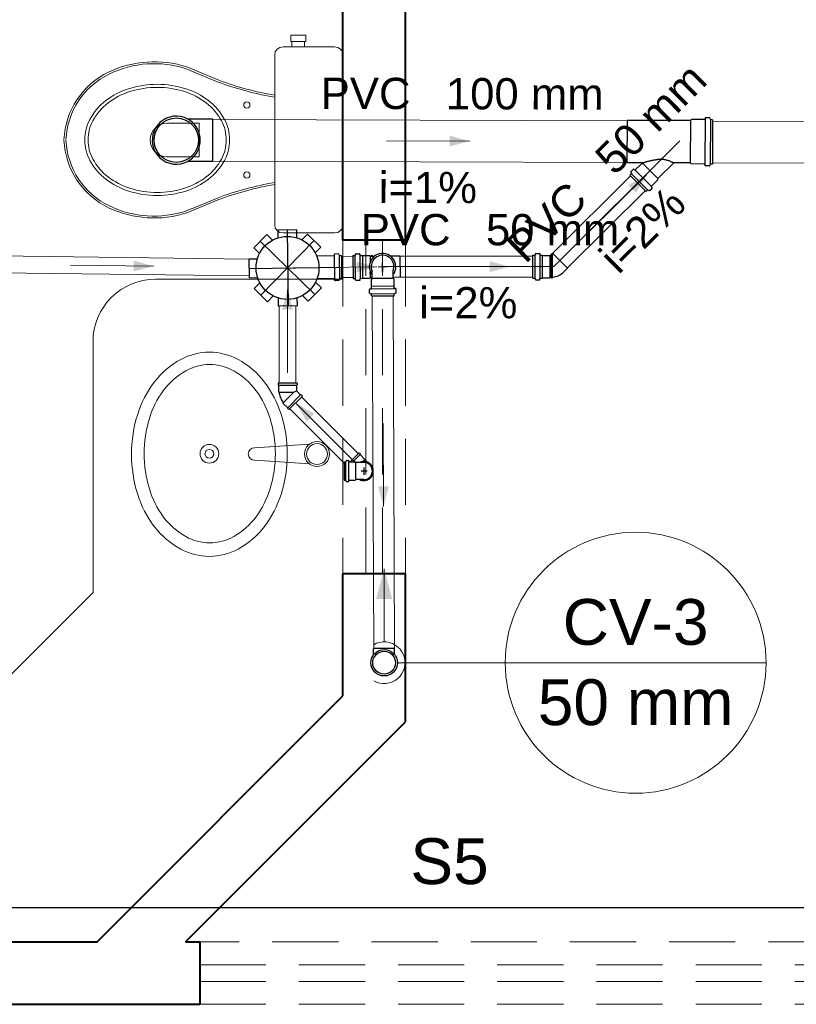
# Model space of a CAD drawing. Header units: millimetres. Extents: x 53 to 3943, y 29 to 3483.
# Tile 25 of 52: x 3870.51 to 3874.24, y 3441.37 to 3446.09. Entities that reach past the tile are written whole.
import ezdxf

# ---------------------------------------------------------------- set-up
doc = ezdxf.new("R2010")
doc.units = ezdxf.units.MM
doc.header["$MEASUREMENT"] = 0
doc.linetypes.add('DASHDOT', pattern=[2.54, 1.27, -0.635, 0, -0.635])
doc.linetypes.add('HIDDEN2', pattern=[0.47625, 0.3175, -0.15875])
for name, color, linetype, lineweight in [('CV-Condutos', 1, 'Continuous', 5), ('CV-Indicação coluna', 5, 'Continuous', 5), ('CV-Sentido conduto', 9, 'Continuous', 5), ('DI-Detalhes', 1, 'Continuous', 30), ('MB_ALVENARIA', 7, 'Continuous', 40), ('MB_ESQUADRIA', 7, 'Continuous', 5), ('MB_MOBILIÁRIO', 8, 'Continuous', 13), ('Nível 1', 7, 'Continuous', 5), ('Textos', 7, 'Continuous', 5), ('TQ-Condutos', 3, 'Continuous', 5), ('TQ-Sentido conduto', 9, 'Continuous', 5), ('TQ-Textos conduto', 7, 'Continuous', 5)]:
    doc.layers.add(name, color=color, linetype=linetype, lineweight=lineweight)
doc.layers.add('Simbolos', color=5, linetype='Continuous')
doc.layers.add('Simbolos_int', color=2, linetype='Continuous')
doc.styles.add('Arial', font='txt')

msp = doc.modelspace()

# ---------------------------------------------------------------- hatches: boundary and pattern name
at = {"layer": 'CV-Condutos', "linetype": 'Continuous'}
msp.add_hatch(color=256, dxfattribs=at).paths.add_polyline_path([(3872.2579, 3443.4551), (3872.219, 3443.3103), (3872.2967, 3443.3103)])
at = {"layer": 'CV-Sentido conduto', "linetype": 'Continuous'}
msp.add_hatch(color=256, dxfattribs=at).paths.add_polyline_path([(3872.2549, 3443.7556), (3872.2804, 3443.8523), (3872.2286, 3443.8521)])
at = {"layer": 'TQ-Sentido conduto', "linetype": 'Continuous'}
for points in [[(3872.6686, 3445.5086), (3872.5721, 3445.5348), (3872.5719, 3445.483)], [(3873.517, 3445.3466), (3873.4302, 3445.2969), (3873.4667, 3445.2602)], [(3871.1518, 3444.908), (3871.0555, 3444.935), (3871.0549, 3444.8833)], [(3872.2222, 3444.9056), (3872.1253, 3444.9303), (3872.126, 3444.8785)], [(3872.8617, 3444.906), (3872.7651, 3444.9319), (3872.7651, 3444.8801)], [(3871.7941, 3444.7957), (3871.7683, 3444.6991), (3871.82, 3444.6991)], [(3871.8358, 3444.2496), (3871.8858, 3444.163), (3871.9224, 3444.1996)]]:
    msp.add_hatch(color=256, dxfattribs=at).paths.add_polyline_path(points)

# ---------------------------------------------------------------- linework, layer by layer
at = {"layer": 'CV-Condutos'}
for p, q in [((3872.2009, 3444.7653), (3872.2076, 3443.0735)), ((3872.3009, 3444.7666), (3872.3076, 3443.0739))]:
    msp.add_line(p, q, dxfattribs=at)
for points in [[(3872.2579, 3443.1051), (3872.2579, 3443.4551)], [(3872.2079, 3442.9185), (3872.2218, 3442.9119), (3872.2367, 3442.9074), (3872.252, 3442.9053), (3872.2675, 3442.9056), (3872.2828, 3442.9083), (3872.2975, 3442.9133), (3872.3112, 3442.9205), (3872.3236, 3442.9298), (3872.3345, 3442.9409), (3872.3435, 3442.9535), (3872.3504, 3442.9673), (3872.3552, 3442.9821), (3872.3576, 3442.9974), (3872.3576, 3443.0129), (3872.3552, 3443.0282), (3872.3504, 3443.043), (3872.3435, 3443.0568), (3872.3345, 3443.0694), (3872.3236, 3443.0805), (3872.3112, 3443.0897), (3872.2975, 3443.097), (3872.2828, 3443.102), (3872.2675, 3443.1047), (3872.252, 3443.105), (3872.2367, 3443.1029), (3872.2218, 3443.0984), (3872.2079, 3443.0917)]]:
    msp.add_lwpolyline(points, dxfattribs=at)
at = {"layer": 'CV-Indicação coluna'}
for q in [(3872.3215, 3443.0051), (3874.0912, 3443.0051)]:
    msp.add_line((3872.8389, 3443.0051), q, dxfattribs=at)
msp.add_circle((3873.4651, 3443.0051), 0.6261, dxfattribs=at)
at = {"layer": 'CV-Sentido conduto'}
msp.add_lwpolyline([(3872.2533, 3444.1556), (3872.2549, 3443.7556)], dxfattribs=at)
at = {"layer": 'DI-Detalhes'}
msp.add_lwpolyline([(3866.8734, 3448.982), (3878.2701, 3448.982), (3878.2701, 3441.8294), (3866.8734, 3441.8294), (3866.8734, 3448.982)], dxfattribs=at)
at = {"layer": 'MB_ALVENARIA'}
for points in [[(3872.0603, 3445.0325), (3872.0603, 3446.4546)], [(3872.3603, 3445.0325), (3872.3603, 3446.4546)], [(3872.3603, 3445.0325), (3872.0603, 3445.0325)], [(3872.0603, 3442.8457), (3872.0603, 3443.4325)], [(3872.3603, 3443.4325), (3872.0603, 3443.4325)], [(3872.3603, 3442.7214), (3872.3603, 3443.4325)], [(3870.8803, 3441.6657), (3872.0603, 3442.8457)], [(3871.3046, 3441.6657), (3872.3603, 3442.7214)], [(3868.5902, 3441.6657), (3870.8803, 3441.6657)], [(3871.3046, 3441.6657), (3871.3724, 3441.6657)], [(3871.3724, 3441.6657), (3871.3724, 3441.3657)], [(3868.5902, 3441.3657), (3871.3724, 3441.3657)]]:
    msp.add_lwpolyline(points, dxfattribs=at)
at = {"layer": 'MB_ESQUADRIA', "linetype": 'HIDDEN2'}
for points in [[(3872.0603, 3445.0325), (3872.0603, 3443.4325)], [(3872.1703, 3443.4325), (3872.1703, 3445.0325)], [(3872.2503, 3443.4325), (3872.2503, 3445.0325)], [(3872.3603, 3445.0325), (3872.3603, 3443.4325)], [(3875.3724, 3441.6657), (3871.3724, 3441.6657)], [(3871.3724, 3441.5557), (3875.3724, 3441.5557)], [(3871.3724, 3441.4757), (3875.3724, 3441.4757)], [(3871.3724, 3441.3657), (3875.3724, 3441.3657)]]:
    msp.add_lwpolyline(points, dxfattribs=at)
at = {"layer": 'MB_MOBILIÁRIO'}
for p, q in [((3872.0603, 3445.921), (3872.0603, 3445.1064)), ((3871.1603, 3444.8457), (3872.0603, 3444.8457)), ((3870.8603, 3443.3427), (3870.8603, 3444.5457)), ((3871.6356, 3444.0366), (3871.899, 3444.0542)), ((3871.6356, 3443.9766), (3871.899, 3443.9591)), ((3870.3832, 3442.8657), (3870.8603, 3443.3427))]:
    msp.add_line(p, q, dxfattribs=at)
for points in [[(3871.8097, 3445.9869), (3871.8097, 3446.0169), (3871.8455, 3446.0169), (3871.8813, 3446.0169), (3871.8813, 3445.9869), (3871.8756, 3445.9869), (3871.8756, 3445.9611)], [(3871.8097, 3445.9869), (3871.8155, 3445.9869)], [(3871.8756, 3445.9869), (3871.8155, 3445.9869)], [(3871.8155, 3445.9869), (3871.8155, 3445.9611)], [(3872.0603, 3445.921), (3872.0603, 3445.921), (3872.0574, 3445.9368), (3872.0488, 3445.9497), (3872.036, 3445.9582), (3872.0202, 3445.9611), (3871.7725, 3445.9611), (3871.7725, 3445.9611), (3871.7568, 3445.9582), (3871.7439, 3445.9497), (3871.7353, 3445.9368), (3871.7324, 3445.921), (3871.7324, 3445.5144)], [(3871.731, 3445.7192), (3871.731, 3445.7192), (3871.7324, 3445.7188)], [(3871.2156, 3445.5946), (3871.3702, 3445.5946), (3871.3702, 3445.513)], [(3871.2156, 3445.4328), (3871.3702, 3445.4328), (3871.3702, 3445.5144)], [(3872.0603, 3445.1064), (3872.0603, 3445.1064), (3872.0574, 3445.0907), (3872.0488, 3445.0792), (3872.036, 3445.0706), (3872.0202, 3445.0678), (3871.7725, 3445.0678), (3871.7725, 3445.0678), (3871.7568, 3445.0706), (3871.7439, 3445.0792), (3871.7353, 3445.0907), (3871.7324, 3445.1064), (3871.7324, 3445.5144)], [(3871.731, 3445.3097), (3871.731, 3445.3097), (3871.7324, 3445.3101)]]:
    msp.add_lwpolyline(points, dxfattribs=at)
for points in [[(3871.5163, 3445.5144, 0.124451), (3871.4914, 3445.6127), (3871.4914, 3445.6127, 0.105729), (3871.4144, 3445.7031), (3871.4144, 3445.7031, 0.086876), (3871.3053, 3445.76), (3871.3053, 3445.76, 0.077041), (3871.1684, 3445.7812), (3871.1684, 3445.7812, 0.077041), (3871.0315, 3445.76), (3871.0315, 3445.76, 0.086876), (3870.9224, 3445.7031), (3870.9224, 3445.7031, 0.105729), (3870.8453, 3445.6127), (3870.8453, 3445.6127, 0.124451), (3870.8205, 3445.5144), (3870.8205, 3445.5144, 0.124451), (3870.8453, 3445.4162), (3870.8453, 3445.4162, 0.105729), (3870.9224, 3445.3258), (3870.9224, 3445.3258, 0.086876), (3871.0315, 3445.2689), (3871.0315, 3445.2689, 0.077041), (3871.1684, 3445.2477), (3871.1684, 3445.2477, 0.077041), (3871.3053, 3445.2689), (3871.3053, 3445.2689, 0.086876), (3871.4144, 3445.3258), (3871.4144, 3445.3258, 0.105729), (3871.4914, 3445.4162), (3871.4914, 3445.4162, 0.124451), (3871.5163, 3445.5144), (3871.5163, 3445.5144)], [(3871.5, 3445.5144, 0.124451), (3871.4768, 3445.6063), (3871.4768, 3445.6063, 0.105729), (3871.4038, 3445.6919), (3871.4038, 3445.6919, 0.086876), (3871.2997, 3445.7462), (3871.2997, 3445.7462, 0.077041), (3871.1684, 3445.7666), (3871.1684, 3445.7666, 0.077041), (3871.037, 3445.7462), (3871.037, 3445.7462, 0.086876), (3870.9329, 3445.6919), (3870.9329, 3445.6919, 0.105729), (3870.8599, 3445.6063), (3870.8599, 3445.6063, 0.124451), (3870.8367, 3445.5144), (3870.8367, 3445.5144, 0.124451), (3870.8599, 3445.4226), (3870.8599, 3445.4226, 0.105729), (3870.9329, 3445.3369), (3870.9329, 3445.3369, 0.086876), (3871.037, 3445.2826), (3871.037, 3445.2826, 0.077041), (3871.1684, 3445.2623), (3871.1684, 3445.2623, 0.077041), (3871.2997, 3445.2826), (3871.2997, 3445.2826, 0.086876), (3871.4038, 3445.3369), (3871.4038, 3445.3369, 0.105729), (3871.4768, 3445.4226), (3871.4768, 3445.4226, 0.124451), (3871.5, 3445.5144), (3871.5, 3445.5144)], [(3871.419, 3443.5155, -0.124977), (3871.2814, 3443.5505), (3871.2814, 3443.5505, -0.105809), (3871.1546, 3443.6591), (3871.1546, 3443.6591, -0.086634), (3871.0748, 3443.8126), (3871.0748, 3443.8126, -0.076682), (3871.0451, 3444.0055), (3871.0451, 3444.0055, -0.076682), (3871.0748, 3444.1985), (3871.0748, 3444.1985, -0.086634), (3871.1546, 3444.352), (3871.1546, 3444.352, -0.105809), (3871.2814, 3444.4606), (3871.2814, 3444.4606, -0.124977), (3871.419, 3444.4955), (3871.419, 3444.4955, -0.124977), (3871.5566, 3444.4606), (3871.5566, 3444.4606, -0.105809), (3871.6834, 3444.352), (3871.6834, 3444.352, -0.086634), (3871.7631, 3444.1985), (3871.7631, 3444.1985, -0.076682), (3871.7929, 3444.0055), (3871.7929, 3444.0055, -0.076682), (3871.7631, 3443.8126), (3871.7631, 3443.8126, -0.086634), (3871.6834, 3443.6591), (3871.6834, 3443.6591, -0.105809), (3871.5566, 3443.5505), (3871.5566, 3443.5505, -0.124977), (3871.419, 3443.5155), (3871.419, 3443.5155)], [(3871.7356, 3444.0082, -0.074123), (3871.7104, 3443.8393), (3871.7104, 3443.8393, -0.084852), (3871.6433, 3443.7057), (3871.6433, 3443.7057, -0.106323), (3871.5358, 3443.6105), (3871.5358, 3443.6105, -0.128843), (3871.4206, 3443.5803), (3871.4206, 3443.5803, -0.128843), (3871.3054, 3443.6105), (3871.3054, 3443.6105, -0.106323), (3871.1979, 3443.7057), (3871.1979, 3443.7057, -0.084852), (3871.1308, 3443.8393), (3871.1308, 3443.8393, -0.074123), (3871.1056, 3444.0082), (3871.1056, 3444.0082, -0.074123), (3871.1308, 3444.1772), (3871.1308, 3444.1772, -0.084852), (3871.1979, 3444.3108), (3871.1979, 3444.3108, -0.106323), (3871.3054, 3444.406), (3871.3054, 3444.406, -0.128843), (3871.4206, 3444.4362), (3871.4206, 3444.4362, -0.128843), (3871.5358, 3444.406), (3871.5358, 3444.406, -0.106323), (3871.6433, 3444.3108), (3871.6433, 3444.3108, -0.084852), (3871.7104, 3444.1772), (3871.7104, 3444.1772, -0.074123), (3871.7356, 3444.0082), (3871.7356, 3444.0082)]]:
    msp.add_lwpolyline(points, format="xyb", dxfattribs=at)
for centre, radius in [((3871.5986, 3445.6819), 0.015), ((3871.5986, 3445.3455), 0.015), ((3871.419, 3444.0082), 0.045), ((3871.9356, 3444.0066), 0.06), ((3871.9356, 3444.0066), 0.05), ((3871.419, 3444.0082), 0.0211)]:
    msp.add_circle(centre, radius, dxfattribs=at)
for centre, radius, start, end in [((3871.154, 3445.3794), 0.5098, 72.0904, 115.4458), ((3871.1, 3445.4978), 0.3797, 115.7625, 177.2081), ((3871.1536, 3445.3869), 0.4934, 71.867, 115.7625), ((3892.34, 3496.2636), 54.6199, 247.35144, 247.52574), ((3893.5375, 3499.1398), 57.726, 247.353796, 247.518324), ((3871.1, 3445.4978), 0.3702, 115.7625, 177.2081), ((3871.9932, 3447.2312), 1.5251, 249.6909, 260.163), ((3871.9932, 3447.2312), 1.5346, 249.6909, 260.163), ((3871.2156, 3445.5137), 0.0809, 90, 270), ((3871.1, 3445.531), 0.3797, 182.7919, 244.2375), ((3871.1, 3445.531), 0.3702, 182.7919, 244.2375), ((3871.9932, 3443.7976), 1.5346, 99.837, 110.3091), ((3871.9932, 3443.7976), 1.5251, 99.837, 110.3091), ((3892.34, 3394.7653), 54.6199, 112.47426, 112.64856), ((3893.5375, 3391.8891), 57.726, 112.481676, 112.646204), ((3871.154, 3445.6494), 0.5098, 244.5542, 287.9096), ((3871.1536, 3445.642), 0.4934, 244.2375, 288.133), ((3871.1603, 3444.5457), 0.3, 90, 180), ((3871.6356, 3444.0066), 0.03, 90, 270)]:
    msp.add_arc(centre, radius, start, end, dxfattribs=at)
at = {"layer": 'Nível 1'}
for p, q in [((3873.0731, 3444.906), (3873.677, 3445.5099)), ((3872.2503, 3444.906), (3873.0731, 3444.906))]:
    msp.add_line(p, q, dxfattribs=at)
at = {"layer": 'Simbolos'}
for p, q in [((3871.4356, 3445.6141), (3871.315, 3445.6144)), ((3873.4242, 3445.6078), (3873.4236, 3445.4046)), ((3873.7279, 3445.6069), (3873.4242, 3445.6078)), ((3873.7329, 3445.6118), (3873.7279, 3445.6069)), ((3873.7965, 3445.6116), (3873.7329, 3445.6118)), ((3873.799, 3445.6185), (3873.7985, 3445.6134)), ((3873.8199, 3445.6203), (3873.801, 3445.6204)), ((3873.8218, 3445.6188), (3873.8234, 3445.613)), ((3873.8342, 3445.6114), (3873.8253, 3445.6115)), ((3873.8342, 3445.6114), (3873.8335, 3445.3985)), ((3871.435, 3445.4109), (3871.3143, 3445.4112)), ((3873.4986, 3445.4044), (3873.4236, 3445.4046)), ((3873.4418, 3445.3613), (3873.4542, 3445.3737)), ((3873.4569, 3445.3738), (3873.4609, 3445.3704)), ((3873.4636, 3445.3705), (3873.4941, 3445.4008)), ((3873.4941, 3445.4008), (3873.4998, 3445.4008)), ((3873.4998, 3445.4008), (3873.5, 3445.401)), ((3873.5712, 3445.3288), (3873.6462, 3445.4034)), ((3873.7273, 3445.4037), (3873.6476, 3445.4039)), ((3873.7322, 3445.3988), (3873.7273, 3445.4037)), ((3873.7959, 3445.3986), (3873.7322, 3445.3988)), ((3873.7983, 3445.3916), (3873.7978, 3445.3967)), ((3873.8192, 3445.3897), (3873.8003, 3445.3898)), ((3873.8211, 3445.3912), (3873.8227, 3445.397)), ((3873.8335, 3445.3985), (3873.8246, 3445.3985)), ((3873.438, 3445.345), (3873.4442, 3445.3512)), ((3873.5151, 3445.2674), (3873.438, 3445.345)), ((3873.4414, 3445.3589), (3873.4445, 3445.3536)), ((3873.5407, 3445.2929), (3873.5712, 3445.3232)), ((3873.5712, 3445.3232), (3873.5712, 3445.3288)), ((3873.5151, 3445.2674), (3873.5213, 3445.2736)), ((3873.529, 3445.2708), (3873.5237, 3445.2739)), ((3873.5314, 3445.2711), (3873.5439, 3445.2835)), ((3873.544, 3445.2862), (3873.5406, 3445.2902)), ((3871.7468, 3445.0825), (3871.8368, 3445.0837)), ((3871.8368, 3445.0837), (3871.8373, 3445.0448)), ((3871.6317, 3444.9956), (3871.6945, 3445.0601)), ((3871.6945, 3445.0601), (3871.7223, 3445.0329)), ((3871.7468, 3445.0825), (3871.7473, 3445.0437)), ((3871.8896, 3445.0626), (3871.8625, 3445.0347)), ((3871.8896, 3445.0626), (3871.9541, 3444.9998)), ((3871.6317, 3444.9956), (3871.6595, 3444.9685)), ((3871.9541, 3444.9998), (3871.927, 3444.9719)), ((3871.6106, 3444.9428), (3871.6494, 3444.9433)), ((3871.6117, 3444.8528), (3871.6106, 3444.9428)), ((3872.0163, 3444.9577), (3871.9342, 3444.9566)), ((3872.0186, 3444.9648), (3872.0183, 3444.9595)), ((3872.0381, 3444.9669), (3872.0206, 3444.9666)), ((3872.0401, 3444.9654), (3872.0418, 3444.9595)), ((3872.0524, 3444.9581), (3872.0437, 3444.958)), ((3872.0524, 3444.9581), (3872.0538, 3444.8487)), ((3872.1074, 3444.9588), (3872.1161, 3444.959)), ((3872.1074, 3444.9588), (3872.1088, 3444.8495)), ((3872.1195, 3444.9664), (3872.118, 3444.9605)), ((3872.1215, 3444.9679), (3872.139, 3444.9682)), ((3872.141, 3444.9664), (3872.1415, 3444.9611)), ((3872.1436, 3444.9593), (3872.1529, 3444.9594)), ((3872.1529, 3444.9594), (3872.1533, 3444.959)), ((3872.1533, 3444.959), (3872.1869, 3444.9595)), ((3872.1869, 3444.9595), (3872.1906, 3444.9559)), ((3872.1906, 3444.9559), (3872.2113, 3444.9562)), ((3872.1958, 3444.956), (3872.196, 3444.959)), ((3872.196, 3444.959), (3872.2018, 3444.9591)), ((3872.2022, 3444.9561), (3872.2018, 3444.9591)), ((3872.2881, 3444.9572), (3872.3335, 3444.9577)), ((3872.9719, 3444.8513), (3872.9719, 3444.9607)), ((3872.9719, 3444.9607), (3872.9806, 3444.9607)), ((3872.9841, 3444.9681), (3872.9825, 3444.9622)), ((3872.9861, 3444.9696), (3873.0036, 3444.9696)), ((3873.0056, 3444.9678), (3873.006, 3444.9625)), ((3873.008, 3444.9607), (3873.0174, 3444.9607)), ((3873.0174, 3444.9607), (3873.0178, 3444.9603)), ((3873.0178, 3444.9603), (3873.0514, 3444.9603)), ((3873.0514, 3444.9603), (3873.0521, 3444.9595)), ((3873.055, 3444.9595), (3873.0664, 3444.971)), ((3873.1205, 3444.8816), (3873.1381, 3444.8993)), ((3871.6117, 3444.8528), (3871.6506, 3444.8533)), ((3872.0177, 3444.8483), (3871.9356, 3444.8472)), ((3872.0417, 3444.8412), (3872.0432, 3444.8471)), ((3872.0538, 3444.8487), (3872.0451, 3444.8486)), ((3872.1088, 3444.8495), (3872.1175, 3444.8496)), ((3872.1211, 3444.8422), (3872.1195, 3444.8481)), ((3872.1426, 3444.8428), (3872.143, 3444.8481)), ((3872.145, 3444.8499), (3872.1543, 3444.85)), ((3872.1543, 3444.85), (3872.1547, 3444.8504)), ((3872.1547, 3444.8504), (3872.1883, 3444.8509)), ((3872.1883, 3444.8509), (3872.1919, 3444.8545)), ((3872.1919, 3444.8545), (3872.2003, 3444.8546)), ((3872.1968, 3444.8448), (3872.2003, 3444.8484)), ((3872.1971, 3444.8546), (3872.1974, 3444.8516)), ((3872.1974, 3444.8516), (3872.2003, 3444.8516)), ((3872.2003, 3444.8484), (3872.1999, 3444.8848)), ((3872.3017, 3444.8497), (3872.3013, 3444.8861)), ((3872.3017, 3444.8559), (3872.3348, 3444.8564)), ((3872.3054, 3444.8462), (3872.3017, 3444.8497)), ((3872.9719, 3444.8513), (3872.9806, 3444.8513)), ((3872.9841, 3444.8439), (3872.9825, 3444.8498)), ((3873.0056, 3444.8442), (3873.006, 3444.8495)), ((3873.008, 3444.8513), (3873.0174, 3444.8513)), ((3873.0174, 3444.8513), (3873.0178, 3444.8517)), ((3873.0178, 3444.8517), (3873.0514, 3444.8517)), ((3873.0514, 3444.8517), (3873.055, 3444.8553)), ((3873.055, 3444.8553), (3873.0602, 3444.8553)), ((3873.0602, 3444.8553), (3873.0605, 3444.8523)), ((3873.0605, 3444.8523), (3873.0663, 3444.8523)), ((3873.0666, 3444.8553), (3873.0663, 3444.8523)), ((3871.6342, 3444.8005), (3871.6613, 3444.8283)), ((3871.6986, 3444.7377), (3871.6342, 3444.8005)), ((3871.9566, 3444.8046), (3871.8938, 3444.7402)), ((3871.9566, 3444.8046), (3871.9288, 3444.8317)), ((3872.0202, 3444.8412), (3872.0197, 3444.8465)), ((3872.0398, 3444.8397), (3872.0223, 3444.8394)), ((3872.1231, 3444.8407), (3872.1406, 3444.841)), ((3872.1972, 3444.8112), (3872.1968, 3444.8448)), ((3872.1968, 3444.8108), (3872.1972, 3444.8112)), ((3872.197, 3444.8014), (3872.1968, 3444.8108)), ((3872.3058, 3444.8126), (3872.3054, 3444.8462)), ((3872.3062, 3444.8122), (3872.3058, 3444.8126)), ((3872.3063, 3444.8028), (3872.3062, 3444.8122)), ((3872.3135, 3444.8005), (3872.3082, 3444.8009)), ((3872.9861, 3444.8424), (3873.0036, 3444.8424)), ((3871.6986, 3444.7377), (3871.7258, 3444.7655)), ((3871.7515, 3444.7166), (3871.751, 3444.7554)), ((3871.8415, 3444.7177), (3871.841, 3444.7566)), ((3871.8938, 3444.7402), (3871.866, 3444.7673)), ((3872.1883, 3444.7793), (3872.1881, 3444.7968)), ((3872.1898, 3444.7774), (3872.1958, 3444.7759)), ((3872.1899, 3444.7989), (3872.1952, 3444.7994)), ((3872.1974, 3444.7653), (3872.1973, 3444.774)), ((3872.1974, 3444.7653), (3872.3068, 3444.7667)), ((3872.3068, 3444.7667), (3872.3067, 3444.7754)), ((3872.3141, 3444.779), (3872.3082, 3444.7773)), ((3872.3155, 3444.781), (3872.3153, 3444.7985)), ((3871.8415, 3444.7177), (3871.7515, 3444.7166)), ((3871.8397, 3444.3462), (3871.7485, 3444.3462)), ((3871.7485, 3444.3462), (3871.7485, 3444.3382)), ((3871.7485, 3444.3382), (3871.7505, 3444.3362)), ((3871.7505, 3444.3362), (3871.7505, 3444.3062)), ((3871.8397, 3444.3382), (3871.8377, 3444.3362)), ((3871.8377, 3444.3362), (3871.8377, 3444.3093)), ((3871.8397, 3444.3462), (3871.8397, 3444.3382)), ((3871.7505, 3444.3062), (3871.7529, 3444.3038)), ((3871.8653, 3444.2846), (3871.8008, 3444.2201)), ((3871.8568, 3444.2902), (3871.8377, 3444.3093)), ((3871.8596, 3444.2902), (3871.8568, 3444.2902)), ((3871.8653, 3444.2846), (3871.8596, 3444.2902)), ((3871.7739, 3444.2498), (3871.7739, 3444.2532)), ((3871.7951, 3444.2286), (3871.7739, 3444.2498)), ((3871.7951, 3444.2257), (3871.7951, 3444.2286)), ((3871.8008, 3444.2201), (3871.7951, 3444.2257)), ((3872.1374, 3444.0125), (3872.0941, 3443.9692)), ((3872.1374, 3444.0125), (3872.143, 3444.0068)), ((3872.143, 3444.0068), (3872.143, 3444.004)), ((3872.143, 3444.004), (3872.1643, 3443.9828)), ((3872.0663, 3443.9692), (3872.0663, 3443.881)), ((3872.0663, 3443.9692), (3872.0725, 3443.9692)), ((3872.0752, 3443.9737), (3872.0744, 3443.9707)), ((3872.0772, 3443.9752), (3872.0867, 3443.9752)), ((3872.0887, 3443.9733), (3872.0889, 3443.971)), ((3872.0909, 3443.9692), (3872.1193, 3443.9692)), ((3872.1193, 3443.9692), (3872.1222, 3443.9663)), ((3872.1408, 3443.9663), (3872.1222, 3443.9663)), ((3872.1603, 3443.9663), (3872.1408, 3443.9663)), ((3872.1643, 3443.9828), (3872.1643, 3443.9793)), ((3872.1756, 3443.968), (3872.1643, 3443.9793)), ((3872.0663, 3443.881), (3872.0725, 3443.881)), ((3872.0752, 3443.8765), (3872.0744, 3443.8795)), ((3872.0772, 3443.875), (3872.0867, 3443.875)), ((3872.0887, 3443.8768), (3872.0889, 3443.8791)), ((3872.0909, 3443.881), (3872.1193, 3443.881)), ((3872.1193, 3443.881), (3872.1222, 3443.8839)), ((3872.1408, 3443.8839), (3872.1222, 3443.8839)), ((3872.1603, 3443.8839), (3872.1408, 3443.8839)), ((3872.207, 3443.0433), (3872.2069, 3443.0735)), ((3872.3084, 3443.0437), (3872.3083, 3443.0739))]:
    msp.add_line(p, q, dxfattribs=at)
for points in [[(3871.3149, 3445.6144), (3871.2989, 3445.6216), (3871.2819, 3445.6262), (3871.2644, 3445.6282), (3871.2468, 3445.6275), (3871.2295, 3445.6242), (3871.213, 3445.6182), (3871.1975, 3445.6098), (3871.1835, 3445.5991), (3871.1713, 3445.5865), (3871.1611, 3445.5721), (3871.1533, 3445.5563), (3871.1479, 3445.5396), (3871.1452, 3445.5222), (3871.1451, 3445.5046), (3871.1478, 3445.4872), (3871.153, 3445.4703), (3871.1607, 3445.4545), (3871.1708, 3445.4401), (3871.1829, 3445.4273), (3871.1969, 3445.4166), (3871.2123, 3445.4081), (3871.2288, 3445.402), (3871.2461, 3445.3986), (3871.2637, 3445.3978), (3871.2812, 3445.3996), (3871.2982, 3445.4042), (3871.3143, 3445.4112)], [(3871.3143, 3445.4112), (3871.3261, 3445.4184), (3871.3369, 3445.427), (3871.3466, 3445.4368), (3871.3551, 3445.4477), (3871.3623, 3445.4595), (3871.3679, 3445.4721), (3871.372, 3445.4853), (3871.3745, 3445.4989), (3871.3754, 3445.5126), (3871.3746, 3445.5264), (3871.3722, 3445.54), (3871.3682, 3445.5532), (3871.3626, 3445.5658), (3871.3555, 3445.5777), (3871.3471, 3445.5887), (3871.3375, 3445.5985), (3871.3267, 3445.6071), (3871.3149, 3445.6144)], [(3873.7965, 3445.6116), (3873.7968, 3445.6116), (3873.7972, 3445.6117), (3873.7975, 3445.6118), (3873.7977, 3445.612), (3873.798, 3445.6122), (3873.7982, 3445.6125), (3873.7984, 3445.6128), (3873.7985, 3445.6131), (3873.7985, 3445.6134)], [(3873.801, 3445.6204), (3873.8007, 3445.6203), (3873.8003, 3445.6202), (3873.8, 3445.6201), (3873.7998, 3445.6199), (3873.7995, 3445.6197), (3873.7993, 3445.6195), (3873.7992, 3445.6192), (3873.799, 3445.6189), (3873.799, 3445.6185)], [(3873.8218, 3445.6188), (3873.8217, 3445.6191), (3873.8216, 3445.6193), (3873.8214, 3445.6196), (3873.8212, 3445.6198), (3873.821, 3445.62), (3873.8208, 3445.6201), (3873.8205, 3445.6202), (3873.8202, 3445.6203), (3873.8199, 3445.6203)], [(3873.8234, 3445.613), (3873.8235, 3445.6127), (3873.8236, 3445.6124), (3873.8238, 3445.6122), (3873.824, 3445.612), (3873.8242, 3445.6118), (3873.8245, 3445.6117), (3873.8247, 3445.6116), (3873.825, 3445.6115), (3873.8253, 3445.6115)], [(3873.4569, 3445.3738), (3873.4566, 3445.374), (3873.4563, 3445.3741), (3873.456, 3445.3742), (3873.4557, 3445.3743), (3873.4554, 3445.3742), (3873.455, 3445.3742), (3873.4547, 3445.3741), (3873.4545, 3445.3739), (3873.4542, 3445.3737)], [(3873.4609, 3445.3704), (3873.4612, 3445.3702), (3873.4615, 3445.37), (3873.4618, 3445.37), (3873.4621, 3445.3699), (3873.4625, 3445.3699), (3873.4628, 3445.37), (3873.4631, 3445.3701), (3873.4634, 3445.3703), (3873.4636, 3445.3705)], [(3873.5, 3445.401), (3873.5002, 3445.4012), (3873.5003, 3445.4014), (3873.5004, 3445.4016), (3873.5005, 3445.4019), (3873.5006, 3445.4021), (3873.5006, 3445.4024), (3873.5006, 3445.4027), (3873.5005, 3445.4029), (3873.5004, 3445.4032), (3873.5003, 3445.4034), (3873.5002, 3445.4036), (3873.5, 3445.4038), (3873.4998, 3445.404), (3873.4996, 3445.4041), (3873.4994, 3445.4042), (3873.4991, 3445.4043), (3873.4989, 3445.4044), (3873.4986, 3445.4044)], [(3873.6476, 3445.4039), (3873.6475, 3445.4039), (3873.6473, 3445.4039), (3873.6471, 3445.4039), (3873.6469, 3445.4038), (3873.6468, 3445.4037), (3873.6466, 3445.4037), (3873.6465, 3445.4036), (3873.6463, 3445.4035), (3873.6462, 3445.4034)], [(3873.7978, 3445.3967), (3873.7978, 3445.3971), (3873.7977, 3445.3974), (3873.7975, 3445.3977), (3873.7973, 3445.3979), (3873.7971, 3445.3981), (3873.7968, 3445.3983), (3873.7965, 3445.3985), (3873.7962, 3445.3985), (3873.7959, 3445.3986)], [(3873.7983, 3445.3916), (3873.7983, 3445.3913), (3873.7984, 3445.391), (3873.7986, 3445.3907), (3873.7988, 3445.3904), (3873.799, 3445.3902), (3873.7993, 3445.39), (3873.7996, 3445.3899), (3873.7999, 3445.3898), (3873.8003, 3445.3898)], [(3873.8192, 3445.3897), (3873.8195, 3445.3897), (3873.8198, 3445.3898), (3873.82, 3445.3899), (3873.8203, 3445.39), (3873.8205, 3445.3902), (3873.8207, 3445.3904), (3873.8209, 3445.3906), (3873.821, 3445.3909), (3873.8211, 3445.3912)], [(3873.8246, 3445.3985), (3873.8243, 3445.3985), (3873.8241, 3445.3984), (3873.8238, 3445.3983), (3873.8235, 3445.3982), (3873.8233, 3445.398), (3873.8231, 3445.3978), (3873.8229, 3445.3975), (3873.8228, 3445.3973), (3873.8227, 3445.397)], [(3873.4418, 3445.3613), (3873.4416, 3445.3611), (3873.4414, 3445.3608), (3873.4413, 3445.3606), (3873.4412, 3445.3603), (3873.4412, 3445.36), (3873.4412, 3445.3597), (3873.4412, 3445.3594), (3873.4413, 3445.3592), (3873.4415, 3445.3589)], [(3873.4442, 3445.3512), (3873.4444, 3445.3514), (3873.4445, 3445.3516), (3873.4446, 3445.3519), (3873.4447, 3445.3522), (3873.4448, 3445.3525), (3873.4448, 3445.3527), (3873.4447, 3445.353), (3873.4446, 3445.3533), (3873.4445, 3445.3536)], [(3873.5237, 3445.2739), (3873.5234, 3445.274), (3873.5232, 3445.2741), (3873.5229, 3445.2741), (3873.5226, 3445.2741), (3873.5223, 3445.2741), (3873.522, 3445.274), (3873.5218, 3445.2739), (3873.5215, 3445.2738), (3873.5213, 3445.2736)], [(3873.5407, 3445.2929), (3873.5405, 3445.2926), (3873.5404, 3445.2924), (3873.5402, 3445.2921), (3873.5402, 3445.2917), (3873.5402, 3445.2914), (3873.5402, 3445.2911), (3873.5403, 3445.2908), (3873.5404, 3445.2905), (3873.5406, 3445.2902)], [(3873.5439, 3445.2834), (3873.5441, 3445.2837), (3873.5443, 3445.284), (3873.5444, 3445.2843), (3873.5444, 3445.2846), (3873.5445, 3445.2849), (3873.5444, 3445.2853), (3873.5443, 3445.2856), (3873.5442, 3445.2859), (3873.544, 3445.2861)], [(3873.529, 3445.2708), (3873.5293, 3445.2707), (3873.5296, 3445.2706), (3873.5298, 3445.2705), (3873.5301, 3445.2705), (3873.5304, 3445.2706), (3873.5307, 3445.2706), (3873.531, 3445.2708), (3873.5312, 3445.2709), (3873.5314, 3445.2711)], [(3872.0163, 3444.9577), (3872.0166, 3444.9577), (3872.0169, 3444.9578), (3872.0172, 3444.9579), (3872.0175, 3444.9581), (3872.0177, 3444.9583), (3872.0179, 3444.9586), (3872.0181, 3444.9589), (3872.0182, 3444.9592), (3872.0182, 3444.9595)], [(3872.0206, 3444.9666), (3872.0203, 3444.9666), (3872.02, 3444.9665), (3872.0197, 3444.9664), (3872.0194, 3444.9662), (3872.0192, 3444.966), (3872.019, 3444.9657), (3872.0188, 3444.9654), (3872.0187, 3444.9651), (3872.0187, 3444.9648)], [(3872.0401, 3444.9654), (3872.04, 3444.9657), (3872.0399, 3444.9659), (3872.0397, 3444.9662), (3872.0395, 3444.9664), (3872.0392, 3444.9665), (3872.039, 3444.9667), (3872.0387, 3444.9668), (3872.0384, 3444.9668), (3872.0381, 3444.9669)], [(3872.0418, 3444.9595), (3872.0419, 3444.9592), (3872.042, 3444.959), (3872.0422, 3444.9587), (3872.0424, 3444.9585), (3872.0426, 3444.9583), (3872.0429, 3444.9582), (3872.0431, 3444.9581), (3872.0434, 3444.958), (3872.0437, 3444.958)], [(3872.1161, 3444.959), (3872.1164, 3444.959), (3872.1167, 3444.959), (3872.117, 3444.9592), (3872.1172, 3444.9593), (3872.1174, 3444.9595), (3872.1176, 3444.9597), (3872.1178, 3444.9599), (3872.1179, 3444.9602), (3872.118, 3444.9605)], [(3872.1215, 3444.9679), (3872.1212, 3444.9679), (3872.1209, 3444.9678), (3872.1206, 3444.9677), (3872.1204, 3444.9676), (3872.1201, 3444.9674), (3872.1199, 3444.9672), (3872.1198, 3444.967), (3872.1196, 3444.9667), (3872.1196, 3444.9664)], [(3872.141, 3444.9664), (3872.1409, 3444.9667), (3872.1408, 3444.967), (3872.1407, 3444.9673), (3872.1405, 3444.9675), (3872.1402, 3444.9677), (3872.1399, 3444.9679), (3872.1396, 3444.9681), (3872.1393, 3444.9681), (3872.139, 3444.9682)], [(3872.1415, 3444.9611), (3872.1416, 3444.9608), (3872.1417, 3444.9605), (3872.1419, 3444.9602), (3872.1421, 3444.9599), (3872.1423, 3444.9597), (3872.1426, 3444.9595), (3872.1429, 3444.9594), (3872.1432, 3444.9593), (3872.1436, 3444.9593)], [(3872.3013, 3444.8861), (3872.3036, 3444.8937), (3872.3048, 3444.9015), (3872.3049, 3444.9094), (3872.3038, 3444.9172), (3872.3017, 3444.9249), (3872.2984, 3444.9321), (3872.2941, 3444.9387), (3872.2889, 3444.9447), (3872.2829, 3444.9499), (3872.2763, 3444.9541), (3872.269, 3444.9574), (3872.2614, 3444.9595), (3872.2536, 3444.9606), (3872.2457, 3444.9605), (3872.2378, 3444.9592), (3872.2303, 3444.9569), (3872.2231, 3444.9535), (3872.2166, 3444.949), (3872.2107, 3444.9437), (3872.2057, 3444.9376), (3872.2016, 3444.9308), (3872.1985, 3444.9235), (3872.1965, 3444.9159), (3872.1957, 3444.908), (3872.1959, 3444.9001), (3872.1974, 3444.8923), (3872.1999, 3444.8848)], [(3872.9806, 3444.9607), (3872.9809, 3444.9607), (3872.9812, 3444.9608), (3872.9814, 3444.9609), (3872.9817, 3444.961), (3872.9819, 3444.9612), (3872.9821, 3444.9614), (3872.9823, 3444.9616), (3872.9824, 3444.9619), (3872.9825, 3444.9622)], [(3872.9861, 3444.9696), (3872.9858, 3444.9696), (3872.9855, 3444.9695), (3872.9852, 3444.9694), (3872.985, 3444.9692), (3872.9847, 3444.9691), (3872.9845, 3444.9689), (3872.9843, 3444.9686), (3872.9842, 3444.9684), (3872.9841, 3444.9681)], [(3873.0056, 3444.9678), (3873.0055, 3444.9681), (3873.0054, 3444.9684), (3873.0052, 3444.9687), (3873.005, 3444.9689), (3873.0048, 3444.9692), (3873.0045, 3444.9693), (3873.0042, 3444.9695), (3873.0039, 3444.9695), (3873.0036, 3444.9696)], [(3873.006, 3444.9625), (3873.0061, 3444.9622), (3873.0062, 3444.9619), (3873.0064, 3444.9616), (3873.0066, 3444.9613), (3873.0068, 3444.9611), (3873.0071, 3444.9609), (3873.0074, 3444.9608), (3873.0077, 3444.9607), (3873.008, 3444.9607)], [(3873.0521, 3444.9595), (3873.0524, 3444.9593), (3873.0527, 3444.9591), (3873.053, 3444.959), (3873.0534, 3444.959), (3873.0537, 3444.959), (3873.054, 3444.959), (3873.0544, 3444.9591), (3873.0547, 3444.9593), (3873.0549, 3444.9595)], [(3872.0197, 3444.8465), (3872.0196, 3444.8468), (3872.0195, 3444.8471), (3872.0194, 3444.8474), (3872.0192, 3444.8477), (3872.0189, 3444.8479), (3872.0186, 3444.8481), (3872.0183, 3444.8482), (3872.018, 3444.8483), (3872.0177, 3444.8483)], [(3872.0451, 3444.8486), (3872.0448, 3444.8486), (3872.0445, 3444.8485), (3872.0443, 3444.8484), (3872.044, 3444.8483), (3872.0438, 3444.8481), (3872.0436, 3444.8479), (3872.0434, 3444.8477), (3872.0433, 3444.8474), (3872.0432, 3444.8471)], [(3872.1195, 3444.8481), (3872.1194, 3444.8484), (3872.1192, 3444.8486), (3872.1191, 3444.8489), (3872.1189, 3444.8491), (3872.1186, 3444.8493), (3872.1184, 3444.8494), (3872.1181, 3444.8495), (3872.1178, 3444.8495), (3872.1175, 3444.8496)], [(3872.145, 3444.8499), (3872.1446, 3444.8499), (3872.1443, 3444.8498), (3872.144, 3444.8497), (3872.1437, 3444.8495), (3872.1435, 3444.8493), (3872.1433, 3444.849), (3872.1432, 3444.8487), (3872.143, 3444.8484), (3872.143, 3444.8481)], [(3872.9825, 3444.8498), (3872.9824, 3444.8501), (3872.9823, 3444.8503), (3872.9821, 3444.8506), (3872.9819, 3444.8508), (3872.9817, 3444.8509), (3872.9814, 3444.8511), (3872.9812, 3444.8512), (3872.9809, 3444.8513), (3872.9806, 3444.8513)], [(3873.008, 3444.8513), (3873.0077, 3444.8512), (3873.0074, 3444.8512), (3873.0071, 3444.851), (3873.0068, 3444.8509), (3873.0066, 3444.8506), (3873.0064, 3444.8504), (3873.0062, 3444.8501), (3873.0061, 3444.8498), (3873.006, 3444.8495)], [(3873.0666, 3444.8553), (3873.0733, 3444.8564), (3873.0799, 3444.858), (3873.0863, 3444.8601), (3873.0926, 3444.8626), (3873.0987, 3444.8656), (3873.1046, 3444.869), (3873.1102, 3444.8728), (3873.1155, 3444.8771), (3873.1205, 3444.8816)], [(3872.0202, 3444.8412), (3872.0203, 3444.8409), (3872.0204, 3444.8406), (3872.0206, 3444.8403), (3872.0208, 3444.8401), (3872.021, 3444.8398), (3872.0213, 3444.8397), (3872.0216, 3444.8395), (3872.0219, 3444.8395), (3872.0223, 3444.8394)], [(3872.0398, 3444.8397), (3872.0401, 3444.8397), (3872.0403, 3444.8398), (3872.0406, 3444.8399), (3872.0409, 3444.84), (3872.0411, 3444.8402), (3872.0413, 3444.8404), (3872.0415, 3444.8406), (3872.0416, 3444.8409), (3872.0417, 3444.8412)], [(3872.1211, 3444.8422), (3872.1212, 3444.8419), (3872.1214, 3444.8417), (3872.1216, 3444.8414), (3872.1218, 3444.8412), (3872.122, 3444.8411), (3872.1223, 3444.8409), (3872.1225, 3444.8408), (3872.1228, 3444.8408), (3872.1231, 3444.8407)], [(3872.1406, 3444.841), (3872.1409, 3444.841), (3872.1413, 3444.8411), (3872.1416, 3444.8412), (3872.1418, 3444.8414), (3872.1421, 3444.8416), (3872.1423, 3444.8419), (3872.1424, 3444.8422), (3872.1425, 3444.8425), (3872.1426, 3444.8428)], [(3872.1952, 3444.7994), (3872.1955, 3444.7995), (3872.1958, 3444.7996), (3872.1961, 3444.7997), (3872.1963, 3444.7999), (3872.1965, 3444.8002), (3872.1967, 3444.8005), (3872.1969, 3444.8008), (3872.1969, 3444.8011), (3872.197, 3444.8014)], [(3872.3063, 3444.8028), (3872.3064, 3444.8025), (3872.3065, 3444.8022), (3872.3066, 3444.8019), (3872.3068, 3444.8016), (3872.307, 3444.8014), (3872.3073, 3444.8012), (3872.3076, 3444.801), (3872.3079, 3444.8009), (3872.3082, 3444.8009)], [(3872.3153, 3444.7985), (3872.3153, 3444.7988), (3872.3152, 3444.7991), (3872.315, 3444.7994), (3872.3149, 3444.7997), (3872.3146, 3444.7999), (3872.3144, 3444.8001), (3872.3141, 3444.8003), (3872.3138, 3444.8004), (3872.3134, 3444.8005)], [(3872.9841, 3444.8439), (3872.9842, 3444.8436), (3872.9843, 3444.8433), (3872.9845, 3444.8431), (3872.9847, 3444.8429), (3872.985, 3444.8427), (3872.9852, 3444.8426), (3872.9855, 3444.8425), (3872.9858, 3444.8424), (3872.9861, 3444.8424)], [(3873.0036, 3444.8424), (3873.0039, 3444.8424), (3873.0042, 3444.8425), (3873.0045, 3444.8426), (3873.0048, 3444.8428), (3873.005, 3444.843), (3873.0052, 3444.8433), (3873.0054, 3444.8436), (3873.0055, 3444.8439), (3873.0056, 3444.8442)], [(3872.1899, 3444.7989), (3872.1896, 3444.7988), (3872.1893, 3444.7987), (3872.189, 3444.7985), (3872.1887, 3444.7983), (3872.1885, 3444.7981), (3872.1883, 3444.7978), (3872.1882, 3444.7975), (3872.1881, 3444.7972), (3872.1881, 3444.7968)], [(3872.1883, 3444.7793), (3872.1884, 3444.779), (3872.1884, 3444.7788), (3872.1885, 3444.7785), (3872.1887, 3444.7782), (3872.1889, 3444.778), (3872.1891, 3444.7778), (3872.1893, 3444.7776), (3872.1896, 3444.7775), (3872.1898, 3444.7774)], [(3872.1973, 3444.774), (3872.1973, 3444.7743), (3872.1972, 3444.7746), (3872.1971, 3444.7748), (3872.197, 3444.7751), (3872.1968, 3444.7753), (3872.1966, 3444.7755), (3872.1963, 3444.7757), (3872.1961, 3444.7758), (3872.1958, 3444.7759)], [(3872.3082, 3444.7773), (3872.3079, 3444.7772), (3872.3076, 3444.7771), (3872.3074, 3444.7769), (3872.3072, 3444.7767), (3872.307, 3444.7765), (3872.3069, 3444.7762), (3872.3068, 3444.776), (3872.3067, 3444.7757), (3872.3067, 3444.7754)], [(3872.3141, 3444.779), (3872.3143, 3444.7791), (3872.3146, 3444.7793), (3872.3148, 3444.7794), (3872.315, 3444.7796), (3872.3152, 3444.7799), (3872.3153, 3444.7801), (3872.3154, 3444.7804), (3872.3155, 3444.7807), (3872.3155, 3444.781)], [(3871.7529, 3444.3038), (3871.7541, 3444.2978), (3871.7555, 3444.2918), (3871.7572, 3444.2859), (3871.7593, 3444.2801), (3871.7616, 3444.2744), (3871.7643, 3444.2689), (3871.7672, 3444.2635), (3871.7704, 3444.2582), (3871.7739, 3444.2532)], [(3872.0725, 3443.9692), (3872.0728, 3443.9692), (3872.0731, 3443.9693), (3872.0733, 3443.9694), (3872.0736, 3443.9695), (3872.0738, 3443.9697), (3872.074, 3443.9699), (3872.0742, 3443.9701), (3872.0743, 3443.9704), (3872.0744, 3443.9707)], [(3872.0772, 3443.9752), (3872.0769, 3443.9751), (3872.0766, 3443.9751), (3872.0763, 3443.975), (3872.0761, 3443.9748), (3872.0758, 3443.9747), (3872.0756, 3443.9744), (3872.0755, 3443.9742), (3872.0753, 3443.974), (3872.0752, 3443.9737)], [(3872.0887, 3443.9733), (3872.0887, 3443.9737), (3872.0886, 3443.974), (3872.0884, 3443.9743), (3872.0882, 3443.9745), (3872.088, 3443.9747), (3872.0877, 3443.9749), (3872.0874, 3443.9751), (3872.0871, 3443.9751), (3872.0867, 3443.9752)], [(3872.0889, 3443.971), (3872.089, 3443.9707), (3872.0891, 3443.9704), (3872.0892, 3443.9701), (3872.0894, 3443.9698), (3872.0897, 3443.9696), (3872.09, 3443.9694), (3872.0903, 3443.9693), (3872.0906, 3443.9692), (3872.0909, 3443.9692)], [(3872.1603, 3443.8839), (3872.1674, 3443.8845), (3872.1744, 3443.8864), (3872.1809, 3443.8894), (3872.1868, 3443.8935), (3872.1918, 3443.8986), (3872.1959, 3443.9045), (3872.199, 3443.911), (3872.2008, 3443.9179), (3872.2015, 3443.9251), (3872.2008, 3443.9322), (3872.199, 3443.9391), (3872.1959, 3443.9457), (3872.1918, 3443.9515), (3872.1868, 3443.9566), (3872.1809, 3443.9607), (3872.1744, 3443.9638), (3872.1674, 3443.9656), (3872.1603, 3443.9662)], [(3872.0744, 3443.8795), (3872.0743, 3443.8798), (3872.0742, 3443.88), (3872.074, 3443.8802), (3872.0738, 3443.8805), (3872.0736, 3443.8806), (3872.0733, 3443.8808), (3872.0731, 3443.8809), (3872.0728, 3443.8809), (3872.0725, 3443.881)], [(3872.0752, 3443.8764), (3872.0753, 3443.8762), (3872.0755, 3443.8759), (3872.0756, 3443.8757), (3872.0758, 3443.8755), (3872.0761, 3443.8753), (3872.0763, 3443.8752), (3872.0766, 3443.8751), (3872.0769, 3443.875), (3872.0772, 3443.875)], [(3872.0867, 3443.875), (3872.0871, 3443.875), (3872.0874, 3443.8751), (3872.0877, 3443.8752), (3872.088, 3443.8754), (3872.0882, 3443.8756), (3872.0884, 3443.8759), (3872.0886, 3443.8762), (3872.0887, 3443.8765), (3872.0887, 3443.8768)], [(3872.0909, 3443.881), (3872.0906, 3443.8809), (3872.0903, 3443.8809), (3872.09, 3443.8807), (3872.0897, 3443.8805), (3872.0894, 3443.8803), (3872.0892, 3443.8801), (3872.0891, 3443.8798), (3872.089, 3443.8795), (3872.0889, 3443.8791)]]:
    msp.add_lwpolyline(points, dxfattribs=at)
for centre, radius in [((3871.7941, 3444.9001), 0.151), ((3872.2579, 3443.0051), 0.0636)]:
    msp.add_circle(centre, radius, dxfattribs=at)
at = {"layer": 'Simbolos_int'}
for p, q in [((3871.435, 3445.4109), (3871.4356, 3445.6141)), ((3873.7279, 3445.6069), (3873.7273, 3445.4037)), ((3873.7984, 3445.6116), (3873.7977, 3445.3986)), ((3873.8238, 3445.6115), (3873.8231, 3445.3985)), ((3873.5395, 3445.2916), (3873.4623, 3445.3692)), ((3873.4998, 3445.4008), (3873.5712, 3445.3288)), ((3873.5224, 3445.2746), (3873.4453, 3445.3522)), ((3872.0181, 3444.9577), (3872.0195, 3444.8483)), ((3872.0422, 3444.958), (3872.0436, 3444.8486)), ((3872.1177, 3444.959), (3872.1191, 3444.8496)), ((3872.1417, 3444.9593), (3872.1431, 3444.8499)), ((3872.1533, 3444.959), (3872.1547, 3444.8504)), ((3872.1906, 3444.9559), (3872.1909, 3444.9287)), ((3872.3335, 3444.9577), (3872.3348, 3444.8564)), ((3872.9821, 3444.8513), (3872.9821, 3444.9607)), ((3873.0062, 3444.8513), (3873.0062, 3444.9607)), ((3873.0174, 3444.8513), (3873.0174, 3444.9607)), ((3873.055, 3444.8553), (3873.055, 3444.9596)), ((3873.0602, 3444.8553), (3873.0602, 3444.9648)), ((3873.0664, 3444.971), (3873.1381, 3444.8993)), ((3873.0666, 3444.8553), (3873.0666, 3444.9708)), ((3872.2296, 3444.9057), (3872.2708, 3444.9062)), ((3872.2506, 3444.8834), (3872.25, 3444.9265)), ((3872.2503, 3444.906), (3872.2506, 3444.8834)), ((3872.1919, 3444.8545), (3872.1915, 3444.8817)), ((3872.3017, 3444.8497), (3872.2003, 3444.8484)), ((3872.3062, 3444.8122), (3872.1968, 3444.8108)), ((3872.197, 3444.7996), (3872.3064, 3444.801)), ((3872.1973, 3444.7755), (3872.3067, 3444.7769)), ((3871.8377, 3444.3362), (3871.7505, 3444.3362)), ((3871.7529, 3444.3038), (3871.8246, 3444.3038)), ((3871.8246, 3444.3038), (3871.7739, 3444.2532)), ((3871.7951, 3444.2286), (3871.8568, 3444.2902)), ((3871.8246, 3444.3038), (3871.8304, 3444.3062)), ((3871.8304, 3444.3062), (3871.8377, 3444.3093)), ((3872.143, 3444.004), (3872.1082, 3443.9692)), ((3872.074, 3443.881), (3872.074, 3443.9692)), ((3872.0891, 3443.881), (3872.0891, 3443.9692)), ((3872.1222, 3443.8839), (3872.1222, 3443.9663)), ((3872.1643, 3443.9793), (3872.1553, 3443.9704)), ((3872.1764, 3443.9251), (3872.1474, 3443.9251)), ((3872.1603, 3443.9417), (3872.1603, 3443.9074)), ((3872.3083, 3443.0739), (3872.2069, 3443.0735))]:
    msp.add_line(p, q, dxfattribs=at)
at = {"layer": 'Simbolos_int', "linetype": 'DASHDOT'}
for p, q in [((3871.7918, 3445.0831), (3871.7965, 3444.7171)), ((3871.6631, 3445.0278), (3871.9252, 3444.7724)), ((3871.9219, 3445.0312), (3871.6664, 3444.7691)), ((3871.6112, 3444.8978), (3872.0531, 3444.9034))]:
    msp.add_line(p, q, dxfattribs=at)
at = {"layer": 'Simbolos_int'}
for points in [[(3873.5596, 3445.4175), (3873.5566, 3445.4172), (3873.5537, 3445.4168), (3873.5508, 3445.4164), (3873.5479, 3445.4159), (3873.545, 3445.4154), (3873.5421, 3445.4148), (3873.5392, 3445.4142), (3873.5364, 3445.4135), (3873.5335, 3445.4128)], [(3873.5849, 3445.4211), (3873.582, 3445.4209), (3873.5792, 3445.4207), (3873.5764, 3445.4204), (3873.5735, 3445.42), (3873.5707, 3445.4196), (3873.5679, 3445.4192), (3873.5651, 3445.4186), (3873.5623, 3445.4181), (3873.5595, 3445.4175)], [(3873.589, 3445.4213), (3873.5885, 3445.4213), (3873.5881, 3445.4213), (3873.5876, 3445.4213), (3873.5871, 3445.4213), (3873.5867, 3445.4213), (3873.5862, 3445.4212), (3873.5858, 3445.4212), (3873.5853, 3445.4212), (3873.5849, 3445.4211)], [(3873.6, 3445.42), (3873.5987, 3445.4202), (3873.5975, 3445.4204), (3873.5963, 3445.4205), (3873.5951, 3445.4207), (3873.5939, 3445.4209), (3873.5926, 3445.421), (3873.5914, 3445.4211), (3873.5902, 3445.4212), (3873.5889, 3445.4213)], [(3873.6377, 3445.4081), (3873.6337, 3445.4099), (3873.6297, 3445.4117), (3873.6255, 3445.4133), (3873.6214, 3445.4148), (3873.6172, 3445.4161), (3873.6129, 3445.4173), (3873.6086, 3445.4183), (3873.6043, 3445.4192), (3873.6, 3445.42)], [(3873.5079, 3445.4059), (3873.5071, 3445.4056), (3873.5062, 3445.4053), (3873.5054, 3445.405), (3873.5046, 3445.4047), (3873.5037, 3445.4044), (3873.5029, 3445.404), (3873.5021, 3445.4037), (3873.5013, 3445.4033), (3873.5005, 3445.403)], [(3873.5335, 3445.4128), (3873.5306, 3445.4122), (3873.5277, 3445.4116), (3873.5249, 3445.411), (3873.522, 3445.4102), (3873.5191, 3445.4095), (3873.5163, 3445.4087), (3873.5135, 3445.4078), (3873.5107, 3445.4069), (3873.5079, 3445.4059)], [(3873.6469, 3445.4038), (3873.6459, 3445.4043), (3873.6449, 3445.4048), (3873.6439, 3445.4053), (3873.6429, 3445.4058), (3873.6418, 3445.4063), (3873.6408, 3445.4067), (3873.6398, 3445.4072), (3873.6387, 3445.4076), (3873.6377, 3445.4081)], [(3872.3015, 3444.8682), (3872.307, 3444.8771), (3872.3109, 3444.8868), (3872.3133, 3444.897), (3872.3139, 3444.9074), (3872.3128, 3444.9178), (3872.31, 3444.9278), (3872.3057, 3444.9373), (3872.2998, 3444.9459), (3872.2926, 3444.9535), (3872.2842, 3444.9598), (3872.275, 3444.9646), (3872.265, 3444.9678), (3872.2547, 3444.9694), (3872.2443, 3444.9693), (3872.234, 3444.9674), (3872.2242, 3444.964), (3872.215, 3444.9589), (3872.2068, 3444.9524), (3872.1998, 3444.9447), (3872.1942, 3444.9359), (3872.19, 3444.9263), (3872.1875, 3444.9162), (3872.1867, 3444.9057), (3872.1876, 3444.8953), (3872.1902, 3444.8852), (3872.1944, 3444.8757), (3872.2001, 3444.8669)], [(3872.1407, 3443.8839), (3872.1471, 3443.8814), (3872.1537, 3443.8799), (3872.1605, 3443.8795), (3872.1673, 3443.88), (3872.1739, 3443.8815), (3872.1802, 3443.884), (3872.1861, 3443.8875), (3872.1914, 3443.8917), (3872.196, 3443.8967), (3872.1998, 3443.9023), (3872.2028, 3443.9085), (3872.2048, 3443.9149), (3872.2058, 3443.9217), (3872.2058, 3443.9285), (3872.2048, 3443.9352), (3872.2028, 3443.9417), (3872.1998, 3443.9478), (3872.196, 3443.9534), (3872.1914, 3443.9584), (3872.1861, 3443.9627), (3872.1802, 3443.9661), (3872.1739, 3443.9686), (3872.1673, 3443.9701), (3872.1605, 3443.9707), (3872.1537, 3443.9702), (3872.1471, 3443.9687), (3872.1407, 3443.9663)], [(3872.1407, 3443.8839), (3872.1458, 3443.8818), (3872.1511, 3443.8804), (3872.1565, 3443.8796), (3872.162, 3443.8795), (3872.1674, 3443.88), (3872.1728, 3443.8812), (3872.1779, 3443.883), (3872.1829, 3443.8854), (3872.1874, 3443.8884), (3872.1916, 3443.8919), (3872.1954, 3443.8959), (3872.1986, 3443.9003), (3872.2013, 3443.9051), (3872.2034, 3443.9102), (3872.2049, 3443.9154), (3872.2057, 3443.9209), (3872.2059, 3443.9263), (3872.2054, 3443.9318), (3872.2043, 3443.9371), (3872.2025, 3443.9423), (3872.2001, 3443.9472), (3872.1972, 3443.9519), (3872.1937, 3443.9561), (3872.1898, 3443.9599), (3872.1854, 3443.9631), (3872.1806, 3443.9659), (3872.1756, 3443.968)]]:
    msp.add_lwpolyline(points, dxfattribs=at)
for centre, radius in [((3871.2601, 3445.513), 0.1065), ((3872.2579, 3443.0051), 0.0547)]:
    msp.add_circle(centre, radius, dxfattribs=at)
at = {"layer": 'TQ-Condutos'}
for p, q in [((3871.4356, 3445.6125), (3873.4242, 3445.6062)), ((3873.8342, 3445.6049), (3876.5611, 3445.5964)), ((3871.435, 3445.4125), (3873.4236, 3445.4062)), ((3873.8336, 3445.405), (3876.5611, 3445.3964)), ((3873.067, 3444.9704), (3873.4412, 3445.3418)), ((3873.1377, 3444.8996), (3873.5117, 3445.2709)), ((3870.1647, 3444.9601), (3871.6106, 3444.9424)), ((3872.0525, 3444.9534), (3872.1075, 3444.9541)), ((3872.3335, 3444.956), (3872.9719, 3444.956)), ((3870.1642, 3444.8801), (3871.6116, 3444.8623)), ((3872.0538, 3444.8534), (3872.1088, 3444.8542)), ((3872.3348, 3444.856), (3872.9719, 3444.856)), ((3871.7542, 3444.3462), (3871.7542, 3444.7166)), ((3871.8342, 3444.3462), (3871.8342, 3444.7176)), ((3872.1334, 3444.0085), (3871.8613, 3444.2806)), ((3872.0663, 3443.9625), (3871.8047, 3444.224))]:
    msp.add_line(p, q, dxfattribs=at)
at = {"layer": 'TQ-Sentido conduto'}
for points in [[(3872.2686, 3445.5098), (3872.6686, 3445.5086)], [(3873.2331, 3445.0648), (3873.517, 3445.3466)], [(3870.7518, 3444.9129), (3871.1518, 3444.908)], [(3871.8222, 3444.9005), (3872.2222, 3444.9056)], [(3872.4617, 3444.906), (3872.8617, 3444.906)], [(3871.7941, 3444.3957), (3871.7941, 3444.7957)], [(3872.1186, 3443.9667), (3871.8358, 3444.2496)]]:
    msp.add_lwpolyline(points, dxfattribs=at)

# ---------------------------------------------------------------- texts
at = {"layer": 'CV-Indicação coluna', "char_height": 0.22, "attachment_point": 8, "line_spacing_factor": 0.6, "style": 'Arial'}
for s, insert, width in [('CV-3', (3873.4651, 3443.0877), 1.366992), ('50 mm', (3873.4651, 3442.7025), 1.833691)]:
    msp.add_mtext(s, dxfattribs=dict(at, insert=insert, width=width))
at = {"layer": 'Textos', "insert": (3872.5718, 3441.9394), "char_height": 0.22, "width": 0.733887, "attachment_point": 8, "line_spacing_factor": 0.6, "style": 'Arial'}
msp.add_mtext('S5', dxfattribs=at)
at = {"layer": 'TQ-Textos conduto', "char_height": 0.15, "line_spacing_factor": 0.6, "style": 'Arial'}
for s, insert, width, attachment_point, rotation in [('50 mm', (3873.3646, 3445.3369), 1.283584, 7, 44.7881), ('PVC', (3872.384, 3445.66), 0.863584, 9, 359.8224), ('100 mm', (3872.554, 3445.6595), 1.517168, 7, 359.8224), ('i=1%', (3872.4676, 3445.2097), 0.945615, 8, 359.8224), ('PVC', (3873.2439, 3445.2172), 0.863584, 9, 44.7881), ('i=2%', (3873.5508, 3445.0286), 0.945615, 8, 44.7881)]:
    msp.add_mtext(s, dxfattribs=dict(at, insert=insert, width=width, attachment_point=attachment_point, rotation=rotation))
for s, insert, width, attachment_point in [('PVC', (3872.5767, 3445.0065), 0.863584, 9), ('50 mm', (3872.7467, 3445.0065), 1.283584, 7), ('i=2%', (3872.6617, 3444.6565), 0.945615, 8)]:
    msp.add_mtext(s, dxfattribs=dict(at, insert=insert, width=width, attachment_point=attachment_point))

doc.saveas('drawing.dxf')
